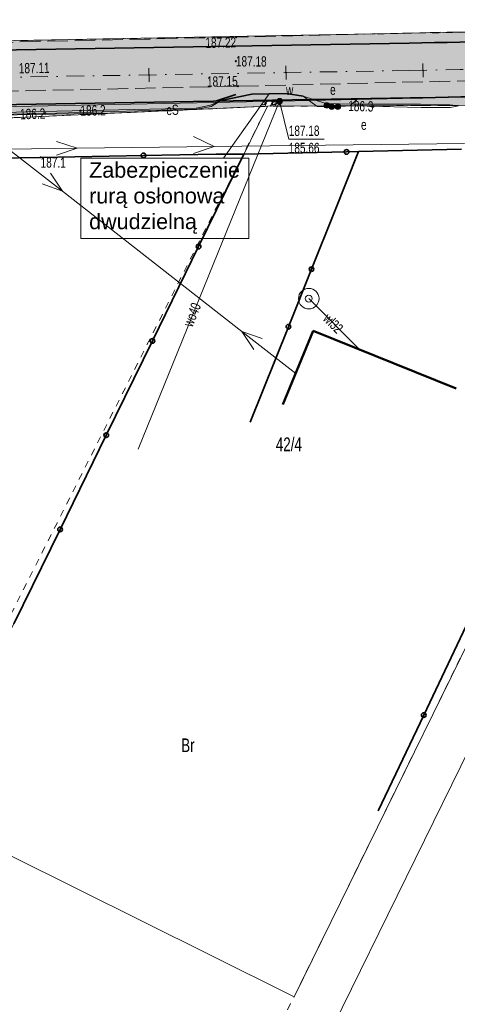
# Model space of a CAD drawing. Header units: millimetres. Extents: x 1024 to 29474, y -14562 to 6512.
# Tile 33 of 83: x 21220 to 21252, y 2990 to 3062. Entities that reach past the tile are written whole.
import ezdxf
from ezdxf.enums import TextEntityAlignment as Align

# ---------------------------------------------------------------- set-up
doc = ezdxf.new("R2010")
doc.units = ezdxf.units.MM
for name, pattern in [('2_OTKJ', [2, 1.5, -0.5]), ('3_EGBU_A', [0]), ('4_SUEP_A', [0]), ('4_SULO', [0]), ('4_SUTP_A', [0]), ('4_SUWP', [0]), ('DASHDOT', [25.4, 12.7, -6.35, 0, -6.35]), ('EGDE', [0]), ('EGKK', [2, 1.5, -0.5]), ('EGUG', [1, 0.5, -0.5])]:
    doc.linetypes.add(name, pattern=pattern)
for name, color, linetype, lineweight in [('D.O. Kilometraż', 250, 'Continuous', 20), ('D.O. Kr 15x30', 7, 'Continuous', 35), ('D.O. kresk jezdnia', 254, 'Continuous', 18), ('D.O. opornik 12x25', 1, 'Continuous', 35), ('D.O. oś pikieta', 250, 'DASHDOT', 20), ('D.O. Pobocze', 43, 'Continuous', 13), ('Dzialki', 7, 'EGDE', 18), ('EGBB_L_0', 7, '3_EGBU_A', 50), ('Kontury', 3, 'EGKK', 18), ('Numery_dzialek', 7, 'Continuous', 9), ('Numery_uzytkow', 3, 'Continuous', 9), ('OTK_L_0', 7, '2_OTKJ', 18), ('OTO_L_0', 7, 'Continuous', 35), ('OTR_T_0', 7, 'Continuous', 18), ('OTR_T_1', 7, 'Continuous', 18), ('SUE_E_T_3', 1, 'Continuous', 0), ('SUE_T_6', 1, 'Continuous', 18), ('SUEP_E_T_0', 1, 'Continuous', 0), ('SUEP_L_0', 1, '4_SUEP_A', 18), ('SUER_T_0', 1, 'Continuous', 18), ('SUL_L_1', 7, '4_SULO', 35), ('SUTP_L_0', 30, '4_SUTP_A', 18), ('SUTR_T_0', 30, 'Continuous', 18), ('SUW_E_T_2', 5, 'Continuous', 0), ('SUW_T_3', 5, 'Continuous', 18), ('SUW_T_5', 5, 'Continuous', 18), ('SUWP_E_T_0', 5, 'Continuous', 0), ('SUWP_L_0', 5, '4_SUWP', 18), ('SUWR_T_0', 5, 'Continuous', 18), ('Uzytki', 3, 'EGUG', 18)]:
    doc.layers.add(name, color=color, linetype=linetype, lineweight=lineweight)
doc.styles.get("Standard").update_dxf_attribs({"font": 'arial.ttf'})
pattern_1 = [(228.0128, (12153.590734, 0.762), (-6.0959986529, -6.8580010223), [0.10251643, -10.149145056]), (184.9697, (12153.522154, 0.6858), (9.14400080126, 0.76199337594), [0.175921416, -17.41621485]), (132.5104, (12153.346894, 0.67056), (7.61999292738, -8.3820066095), [0.124044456, -12.280416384]), (267.2737, (12153.049714, 0.48006), (0.76199696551, 15.24000022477), [0.160201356, -15.859931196]), (292.8337, (12153.042094, 0.32004), (-3.81000754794, 9.14399726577), [0.15709011, -15.551942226]), (357.2737, (12153.103054, 0.17526), (-15.24000022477, 0.76199696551), [0.160201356, -15.859931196]), (37.6942, (12153.263074, 0.16764), (-9.90600559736, -7.61999268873), [0.2118581, -20.97393494]), (72.2553, (12153.430714, 0.29718), (5.33400820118, 16.763997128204), [0.200015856, -19.8015766]), (121.4296, (12153.491674, 0.48768), (-6.09600627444, 9.90599621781), [0.1607439, -15.913663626]), (175.2364, (12153.407854, 0.62484), (8.3820007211, -0.7619935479), [0.183513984, -8.992181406]), (222.3974, (12153.224974, 0.64008), (-9.14400560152, -8.381993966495), [0.237323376, -23.49503175]), (138.8141, (12153.804094, 0.47244), (-5.33400224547, 4.57199795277), [0.08100136, -8.01916913]), (171.4692, (12153.743134, 0.52578), (9.90599869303, -1.52400602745), [0.154104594, -15.25639138]), (225, (12153.59073, 0.54864), (-1e-16, -0.762000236), [0.1077628, -0.969867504]), (203.1986, (12153.53739, 0.64008), (3.8099997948, 1.5240010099), [0.058032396, -5.74518663]), (291.8014, (12153.48405, 0.61722), (-0.7619999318, 2.286000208), [0.082069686, -4.021426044]), (30.9638, (12153.51453, 0.54102), (2.285998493, 1.5240018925), [0.1332959, -4.309889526]), (161.5651, (12153.62883, 0.6096), (1.524000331, -0.761998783), [0.09638614, -2.313269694]), (16.3895, (12153.042094, 0.61722), (7.62000167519, 2.28599444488), [0.1350264, -13.36764789]), (70.3462, (12153.171634, 0.65532), (-3.0479963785, -8.38200162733), [0.11327968, -11.214664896]), (293.1986, (12153.62883, 0.762), (-1.5240010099, 3.8099997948), [0.11606403, -5.687154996]), (343.6105, (12153.674554, 0.65532), (-7.62000167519, 2.28599444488), [0.1350264, -13.36764789]), (339.444, (12153.04209, 0.14478), (-3.81000140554, 1.5239969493), [0.13021056, -6.38032049]), (294.7751, (12153.164014, 0.09906), (-3.8099940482, 8.38200260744), [0.109101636, -10.801077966]), (66.8014, (12153.63645, 0), (1.5240010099, 3.8099997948), [0.11606403, -5.687154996]), (17.354, (12153.682174, 0.10668), (-9.90600153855, -3.04799581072), [0.12773482, -12.64571309]), (69.444, (12153.26307, 0), (-1.5239969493, -3.81000140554), [0.06510528, -6.44542577]), (101.3099, (12153.59073, 0), (-0.7619981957, 3.0480005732), [0.03885438, -3.8465981]), (165.9638, (12153.58311, 0.0381), (2.286000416, -0.7619985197), [0.15709011, -2.9847159]), (186.009, (12153.430714, 0.0762), (7.61999981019, 0.76199947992), [0.1455801, -14.412409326]), (303.6901, (12153.51453, 0.47244), (-0.762001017, 1.523999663), [0.109897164, -2.6375327]), (353.1572, (12153.575494, 0.381), (12.953999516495, -1.52400609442), [0.19186703, -18.994803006]), (60.9454, (12153.765994, 0.35814), (-3.0480000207, -5.33400029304), [0.07845247, -7.76681759]), (90, (12153.8041, 0.4267), (-0.762, 0.762), [0.04572, -0.71628]), (120.2564, (12153.415474, 0.09906), (3.04799610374, -5.33400187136), [0.10586009, -10.48018224]), (48.0128, (12153.362134, 0.1905), (6.0959986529, 6.8580010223), [0.205032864, -10.046628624]), (0, (12153.4993, 0.3429), (0.762, 0.762), [0.19812, -0.56388]), (325.3048, (12153.697414, 0.3429), (-7.61999562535, 5.3340065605), [0.12048287, -11.92779479]), (254.0546, (12153.79647, 0.27432), (-0.7619999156, -3.0480000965), [0.110948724, -5.436495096]), (207.646, (12153.765994, 0.16764), (-14.47799680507, -7.62000587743), [0.18064353, -17.88373919]), (175.4261, (12153.605974, 0.08382), (-9.90600042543, 0.761996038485), [0.19110884, -18.91975439])]

# ---------------------------------------------------------------- blocks, each defined once
blk = doc.blocks.new('2_OTRN')
at = {"linetype": 'Continuous'}
blk.add_circle((0, 0), 0.045, dxfattribs=at)
blk = doc.blocks.new('2_OTRS')
at = {"linetype": 'Continuous'}
blk.add_circle((0, 0), 0.045, dxfattribs=at)
blk = doc.blocks.new('4_SUEU')
at = {"linetype": 'Continuous'}
for radius in [0.2, 0.175, 0.15, 0.125, 0.1, 0.075, 0.05, 0.025, 0.00715]:
    blk.add_circle((0, 0), radius, dxfattribs=at)
blk = doc.blocks.new('4_SUPS')
at = {"linetype": 'Continuous'}
blk.add_circle((0, 0), 0.0625, dxfattribs=at)
blk = doc.blocks.new('4_SUWS')
at = {"linetype": 'Continuous'}
for radius in [0.75, 0.25]:
    blk.add_circle((0, 0), radius, dxfattribs=at)
blk = doc.blocks.new('4_SUWW')
at = {"linetype": 'Continuous'}
for radius in [0.2, 0.175, 0.15, 0.125, 0.1, 0.075, 0.05, 0.025, 0.00715]:
    blk.add_circle((0, 0), radius, dxfattribs=at)
blk = doc.blocks.new('Wykno-Rudnik')
at = {"layer": 'Dzialki'}
for p, q in [((5053.722, 3060.412), (5119.152, 3061.632)), ((5084.712, 3055.862), (5051.052, 3054.352)), ((5122.532, 3056.042), (5051.082, 2910.622)), ((5059.462, 3004.442), (5084.712, 3055.862)), ((5084.712, 3055.862), (5118.632, 3056.022)), ((5118.632, 3056.022), (5086.652, 2990.932)), ((5080.512, 2993.982), (5065.922, 3001.232)), ((5086.652, 2990.932), (5080.512, 2993.982))]:
    blk.add_line(p, q, dxfattribs=at)
at = {"layer": 'EGBB_L_0', "linetype": '3_EGBU_A'}
for p, q in [((5088.051, 3039.494), (5085.836, 3034.121)), ((5098.466, 3035.284), (5088.051, 3039.494))]:
    blk.add_line(p, q, dxfattribs=at)
at = {"layer": 'Kontury'}
for p, q in [((5084.712, 3055.862), (5051.052, 3054.352)), ((5118.632, 3056.022), (5084.712, 3055.862))]:
    blk.add_line(p, q, dxfattribs=at)
at = {"layer": 'OTK_L_0', "linetype": '2_OTKJ'}
for p, q in [((5115.31, 3061.673), (5082.412, 3060.902)), ((5034.652, 3059.852), (5082.412, 3060.902)), ((5082.542, 3057.322), (5115.302, 3058.098)), ((5082.542, 3057.322), (5034.812, 3056.302))]:
    blk.add_line(p, q, dxfattribs=at)
at = {"layer": 'OTO_L_0'}
for p, q in [((5082.982, 3052.362), (5090.48, 3052.533)), ((5089.601, 3048.175), (5091.357, 3052.553)), ((5090.48, 3052.533), (5091.357, 3052.553)), ((5091.357, 3052.553), (5098.855, 3052.724)), ((5064.272, 3052.063), (5068.154, 3052.135)), ((5068.154, 3052.135), (5075.653, 3052.274)), ((5075.653, 3052.274), (5080.972, 3052.372)), ((5082.982, 3052.362), (5079.682, 3045.627)), ((5080.972, 3052.372), (5082.982, 3052.362)), ((5087.92, 3043.982), (5089.601, 3048.175)), ((5079.682, 3045.627), (5076.314, 3038.753)), ((5086.239, 3039.79), (5087.92, 3043.982)), ((5083.448, 3032.829), (5086.239, 3039.79)), ((5076.314, 3038.753), (5072.946, 3031.879)), ((5072.946, 3031.879), (5069.578, 3025.005)), ((5069.578, 3025.005), (5066.21, 3018.132)), ((5099.427, 3018.445), (5096.108, 3011.471)), ((5096.108, 3011.471), (5092.79, 3004.497))]:
    blk.add_line(p, q, dxfattribs=at)
for centre in [(5090.48, 3052.533), (5075.653, 3052.274), (5079.682, 3045.627), (5087.92, 3043.982), (5086.239, 3039.79), (5076.314, 3038.753), (5072.946, 3031.879), (5069.578, 3025.005), (5096.108, 3011.471)]:
    blk.add_circle(centre, 0.17, dxfattribs=at)
at = {"layer": 'SUEP_L_0', "linetype": '4_SUEP_A'}
for p, q in [((5080.592, 3055.852), (5081.332, 3056.282)), ((5081.332, 3056.282), (5083.572, 3056.732)), ((5083.572, 3056.732), (5086.072, 3056.802)), ((5086.072, 3056.802), (5087.312, 3056.602)), ((5087.312, 3056.602), (5088.332, 3055.852)), ((5068.493, 3055.334), (5079.512, 3055.652)), ((5079.512, 3055.652), (5080.592, 3055.852)), ((5088.332, 3055.852), (5089.032, 3055.922)), ((5089.392, 3055.832), (5088.332, 3055.852)), ((5088.332, 3055.852), (5089.842, 3055.832)), ((5089.032, 3055.922), (5090.992, 3055.882)), ((5090.992, 3055.882), (5089.392, 3055.832)), ((5089.842, 3055.832), (5090.992, 3055.882)), ((5090.992, 3055.882), (5095.912, 3055.762)), ((5095.912, 3055.762), (5098.042, 3055.772)), ((5098.042, 3055.772), (5098.652, 3055.882)), ((5064.718, 3055.244), (5068.493, 3055.334)), ((5069.306, 3053.285), (5070.812, 3052.803)), ((5079.302, 3053.657), (5080.811, 3052.925)), ((5065.812, 3052.742), (5070.812, 3052.803)), ((5065.812, 3052.742), (5069.752, 3049.664)), ((5070.812, 3052.803), (5069.318, 3052.285)), ((5070.812, 3052.803), (5080.811, 3052.925)), ((5080.811, 3052.925), (5079.317, 3052.407)), ((5080.811, 3052.925), (5099.085, 3053.149)), ((5068.878, 3050.981), (5069.752, 3049.664)), ((5069.752, 3049.664), (5068.262, 3050.193)), ((5069.752, 3049.664), (5082.826, 3039.448)), ((5082.826, 3039.448), (5086.766, 3036.369)), ((5084.316, 3038.918), (5082.826, 3039.448)), ((5082.826, 3039.448), (5083.7, 3038.13))]:
    blk.add_line(p, q, dxfattribs=at)
at = {"layer": 'SUL_L_1', "linetype": '4_SULO'}
for p, q in [((5080.922, 3056.232), (5082.392, 3056.722)), ((5081.332, 3056.282), (5083.572, 3056.732)), ((5083.572, 3056.732), (5086.072, 3056.802)), ((5086.072, 3056.802), (5087.312, 3056.602))]:
    blk.add_line(p, q, dxfattribs=at)
at = {"layer": 'SUTP_L_0', "linetype": '4_SUTP_A'}
for p, q in [((5080.552, 3055.932), (5081.332, 3056.282)), ((5081.332, 3056.282), (5083.572, 3056.732)), ((5083.572, 3056.732), (5086.072, 3056.802)), ((5086.072, 3056.802), (5087.312, 3056.602)), ((5087.312, 3056.602), (5088.972, 3056.052)), ((5056.962, 3055.082), (5067.072, 3055.452)), ((5067.072, 3055.452), (5079.512, 3055.712)), ((5079.512, 3055.712), (5080.552, 3055.932)), ((5088.972, 3056.052), (5090.992, 3056.012)), ((5090.992, 3056.012), (5095.872, 3056.002)), ((5095.872, 3056.002), (5098.022, 3055.972)), ((5098.022, 3055.972), (5098.652, 3055.882))]:
    blk.add_line(p, q, dxfattribs=at)
at = {"layer": 'SUWP_L_0', "linetype": '4_SUWP'}
for p, q in [((5125.032, 3057.072), (5085.594, 3056.232)), ((5085.594, 3056.232), (5050.552, 3055.532)), ((5085.594, 3056.232), (5075.262, 3030.862)), ((5087.719, 3041.834), (5091.433, 3038.127))]:
    blk.add_line(p, q, dxfattribs=at)
at = {"layer": 'SUWR_T_0', "linetype": 'Continuous', "lineweight": 0}
for p, q in [((5085.594, 3056.232), (5086.259, 3053.451)), ((5086.259, 3053.451), (5088.838, 3053.451))]:
    blk.add_line(p, q, dxfattribs=at)
at = {"layer": 'Uzytki'}
for p, q in [((5053.722, 3060.412), (5119.152, 3061.632)), ((5051.052, 3054.352), (5084.712, 3055.862)), ((5084.712, 3055.862), (5058.492, 3003.992)), ((5118.632, 3056.022), (5084.712, 3055.862)), ((5086.652, 2990.932), (5118.632, 3056.022)), ((5076.142, 2970.402), (5086.652, 2990.932))]:
    blk.add_line(p, q, dxfattribs=at)
at = {"layer": 'OTR_T_0'}
for p in [(5082.412, 3060.902), (5082.402, 3059.142), (5082.542, 3057.322)]:
    blk.add_blockref('2_OTRS', p, dxfattribs=at)
at = {"layer": 'OTR_T_1'}
blk.add_blockref('2_OTRN', (5068.154, 3052.135), dxfattribs=at)
at = {"layer": 'SUE_T_6'}
for p in [(5089.032, 3055.922), (5089.392, 3055.832), (5089.842, 3055.832)]:
    blk.add_blockref('4_SUEU', p, dxfattribs=at)
at = {"layer": 'SUER_T_0'}
for p in [(5092.435, 3055.847), (5068.493, 3055.334)]:
    blk.add_blockref('4_SUPS', p, dxfattribs=at)
at = {"layer": 'SUTR_T_0'}
blk.add_blockref('4_SUPS', (5071.06, 3055.536), dxfattribs=at)
at = {"layer": 'SUW_T_3'}
blk.add_blockref('4_SUWS', (5087.719, 3041.834), dxfattribs=at)
at = {"layer": 'SUW_T_5'}
blk.add_blockref('4_SUWW', (5085.594, 3056.232), dxfattribs=at)
at = {"layer": 'SUWR_T_0'}
blk.add_blockref('4_SUPS', (5085.594, 3056.232), dxfattribs=at)
at = {"layer": 'Numery_dzialek', "width": 0.7}
blk.add_text('42/4', height=1, dxfattribs=at).set_placement((5085.315, 3031.713), align=Align.TOP_LEFT)
at = {"layer": 'Numery_uzytkow', "width": 0.7}
blk.add_text('Br', height=1, dxfattribs=at).set_placement((5078.412, 3009.772), align=Align.TOP_LEFT)
at = {"layer": 'OTR_T_0', "lineweight": 9, "width": 0.7}
blk.add_text('187.22', height=0.75, rotation=1.16232, dxfattribs=at).set_placement((5082.412, 3060.902), align=Align.TOP_RIGHT)
for s, rotation, p in [('187.11', 0.96693, (5066.561, 3058.63)), ('187.18', 359.63056, (5082.402, 3059.142))]:
    blk.add_text(s, height=0.75, rotation=rotation, dxfattribs=at).set_placement(p, align=Align.MIDDLE_LEFT)
blk.add_text('187.15', height=0.75, rotation=1.01414, dxfattribs=at).set_placement((5082.542, 3057.322), align=Align.RIGHT)
at = {"layer": 'OTR_T_1', "lineweight": 9, "width": 0.7}
blk.add_text('187.1', height=0.75, dxfattribs=at).set_placement((5068.154, 3052.135), align=Align.TOP_LEFT)
at = {"layer": 'SUE_E_T_3', "lineweight": 9, "width": 0.7}
blk.add_text('e', height=0.75, dxfattribs=at).set_placement((5089.274, 3056.692))
blk.add_text('e', height=0.75, dxfattribs=at).set_placement((5091.533, 3054.892), align=Align.TOP_LEFT)
at = {"layer": 'SUEP_E_T_0', "lineweight": 9, "width": 0.7}
blk.add_text('eS', height=0.75, rotation=1.65363, dxfattribs=at).set_placement((5077.778, 3055.602), align=Align.MIDDLE)
at = {"layer": 'SUER_T_0', "lineweight": 9, "width": 0.7}
for s, rotation, p in [('186.3', 358.60282, (5092.435, 3055.847)), ('186.2', 1.65363, (5068.493, 3055.334))]:
    blk.add_text(s, height=0.75, rotation=rotation, dxfattribs=at).set_placement(p, align=Align.MIDDLE_RIGHT)
at = {"layer": 'SUTR_T_0', "lineweight": 9, "width": 0.7}
blk.add_text('186.2', height=0.75, rotation=1.19732, dxfattribs=at).set_placement((5071.06, 3055.536), align=Align.MIDDLE_LEFT)
at = {"layer": 'SUW_E_T_2', "lineweight": 9, "width": 0.7}
blk.add_text('w', height=0.75, dxfattribs=at).set_placement((5086.06, 3056.674))
at = {"layer": 'SUWP_E_T_0', "lineweight": 9, "width": 0.7}
for s, rotation, p in [('wo40', 68.0669, (5079.208, 3040.661)), ('wl32', 315.05872, (5089.512, 3040.044))]:
    blk.add_text(s, height=0.75, rotation=rotation, dxfattribs=at).set_placement(p, align=Align.MIDDLE)
at = {"layer": 'SUWR_T_0', "lineweight": 9, "width": 0.7}
for s, p in [('187.18', (5086.259, 3054.451)), ('185.66', (5086.259, 3053.201))]:
    blk.add_text(s, height=0.75, dxfattribs=at).set_placement(p, align=Align.TOP_LEFT)

msp = doc.modelspace()

# ---------------------------------------------------------------- hatches: boundary and pattern name
at = {"layer": 'D.O. kresk jezdnia', "lineweight": 5, "ltscale": 0.3}
h = msp.add_hatch(color=256, dxfattribs=at)
h.dxf.hatch_style = 2
h.paths.add_polyline_path([(21652.328, 3055.81), (21656.164, 3048.705, -0.055516), (21662.386, 3033.312), (21666.343, 3019.191, -0.012912), (21670.769, 3001.668), (21674.838, 2983.607), (21676.888, 2983.607), (21672.72, 3002.107, 0.012912), (21668.269, 3019.731), (21664.312, 3033.851, 0.055516), (21657.924, 3049.656), (21654.075, 3056.784)])
h.paths.add_polyline_path([(21650.581, 3054.835), (21654.404, 3047.755, -0.055516), (21660.46, 3032.772), (21664.417, 3018.652, -0.012912), (21668.818, 3001.228), (21672.788, 2983.607), (21674.838, 2983.607), (21670.769, 3001.668, 0.012912), (21666.343, 3019.191), (21662.386, 3033.312, 0.055516), (21656.164, 3048.705), (21652.328, 3055.81)])
h.paths.add_polyline_path([(21562.423, 3071.9), (21563.731, 3069.924), (21628.689, 3071.123, -0.285927), (21651.38, 3057.566), (21652.328, 3055.81), (21654.075, 3056.784), (21653.149, 3058.499), (21653.14, 3058.516), (21653.149, 3058.499, 0.285725), (21628.652, 3073.122)])
h.paths.add_polyline_path([(21563.731, 3069.924), (21565.039, 3067.947), (21628.726, 3069.123, -0.285927), (21649.601, 3056.651), (21649.62, 3056.616), (21650.581, 3054.835), (21652.328, 3055.81), (21651.38, 3057.566, 0.285927), (21628.689, 3071.123)])
h.paths.add_polyline_path([(21290.145, 3061.719), (21291.224, 3059.757), (21378.487, 3062.951, 0.00767), (21393.807, 3063.747), (21416.946, 3065.306, -0.002312), (21426.175, 3065.884), (21426.679, 3067.917, 0.002467), (21416.812, 3067.301), (21393.672, 3065.742, -0.00767), (21378.414, 3064.949)])
h.paths.add_polyline_path([(21291.224, 3059.757), (21292.303, 3057.795), (21378.561, 3060.952, 0.00767), (21393.941, 3061.751), (21417.081, 3063.31, -0.002156), (21425.672, 3063.852), (21426.175, 3065.884, 0.002312), (21416.946, 3065.306), (21393.807, 3063.747, -0.00767), (21378.487, 3062.951)])
h.paths.add_polyline_path([(21426.679, 3067.917), (21426.175, 3065.884, -0.006897), (21453.736, 3067.104), (21501.657, 3068.563, -0.002993), (21537.56, 3069.44), (21563.731, 3069.924), (21562.423, 3071.9), (21537.523, 3071.44, 0.002993), (21501.596, 3070.562), (21453.675, 3069.103, 0.006742)])
h.paths.add_polyline_path([(21518.603, 3071.198), (21517.477, 3071.169), (21517.528, 3069.166), (21518.654, 3069.195)])
h.paths.add_polyline_path([(21426.175, 3065.884), (21425.672, 3063.852, -0.007053), (21453.797, 3065.105), (21501.718, 3066.564, -0.002993), (21537.597, 3067.441), (21565.039, 3067.947), (21563.731, 3069.924), (21537.56, 3069.44, 0.002993), (21501.657, 3068.563), (21453.736, 3067.104, 0.006897)])
h.paths.add_polyline_path([(21144.258, 3056.716), (21142.975, 3054.694), (21248.153, 3056.471, 0.004925), (21277.729, 3057.262), (21292.303, 3057.795), (21291.224, 3059.757), (21277.656, 3059.26, -0.004925), (21248.119, 3058.47)])
h.paths.add_polyline_path([(21249.436, 3058.876), (21248.498, 3058.86), (21248.511, 3058.116), (21249.448, 3058.131)])
h.paths.add_polyline_path([(21249.436, 3058.876), (21248.498, 3058.86), (21248.511, 3058.116), (21249.448, 3058.131)])
h.paths.add_polyline_path([(21145.541, 3058.738), (21144.258, 3056.716), (21248.119, 3058.47, 0.004925), (21277.656, 3059.26), (21291.224, 3059.757), (21290.145, 3061.719), (21277.583, 3061.259, -0.004925), (21248.085, 3060.47)])
h.paths.add_polyline_path([(21672.788, 2983.607), (21674.303, 2976.879, 0.00629), (21678.22, 2961.146), (21681.726, 2947.432), (21683.604, 2940.082), (21686.448, 2940.821), (21680.303, 2961.71, -0.016129), (21676.254, 2977.319), (21674.838, 2983.607)])
h.paths.add_polyline_path([(21674.838, 2983.607), (21676.254, 2977.319, 0.016129), (21680.303, 2961.71), (21686.448, 2940.821), (21688.609, 2941.382), (21685.563, 2950.917), (21682.222, 2962.275, -0.016129), (21678.205, 2977.758), (21676.888, 2983.607)])
h.paths.add_polyline_path([(20999.059, 3057.638), (21076.273, 3055.945, 0.009703), (21095.677, 3055.896), (21144.258, 3056.716), (21145.541, 3058.738), (21095.643, 3057.896, -0.009703), (21076.317, 3057.945), (20999.882, 3059.621)])
h.paths.add_polyline_path([(20998.237, 3055.656), (21076.229, 3053.945, 0.009703), (21095.711, 3053.896), (21142.975, 3054.694), (21144.258, 3056.716), (21095.677, 3055.896, -0.009703), (21076.273, 3055.945), (20999.059, 3057.638)])
h.paths.add_polyline_path([(20871.971, 3057.141, 0.006872), (20881.644, 3056.941), (20943.823, 3056.511, -0.003753), (20988.818, 3055.862), (20998.237, 3055.656), (20999.059, 3057.638), (20988.862, 3057.862, 0.003753), (20943.836, 3058.511), (20881.658, 3058.941, -0.006268), (20872.885, 3059.112)])
h.paths.add_polyline_path([(20872.885, 3059.112, 0.006268), (20881.658, 3058.941), (20943.836, 3058.511, -0.003753), (20988.862, 3057.862), (20999.059, 3057.638), (20999.882, 3059.621), (20988.906, 3059.861, 0.003753), (20943.85, 3060.511), (20881.672, 3060.941, -0.005656), (20873.801, 3061.085)])
h.paths.add_polyline_path([(20982.331, 3057.615), (20983.269, 3057.596), (20983.284, 3058.34), (20982.346, 3058.359)])
h.paths.add_polyline_path([(20982.331, 3057.615), (20983.269, 3057.596), (20983.284, 3058.34), (20982.346, 3058.359)])
edge = h.paths.add_edge_path()
edge.add_line((20848.394, 3062.767), (20785.87, 3069.213))
edge.add_line((20785.87, 3069.213), (20785.665, 3067.223))
edge.add_line((20785.665, 3067.223), (20848.189, 3060.778))
edge.add_arc((20884.078, 3408.933), 350, -95.88551, -91.83268)
edge.add_line((20872.885, 3059.112), (20873.801, 3061.085))
edge.add_arc((20884.078, 3408.933), 348, 264.11449, 268.30758, ccw=False)
edge = h.paths.add_edge_path()
edge.add_line((20848.189, 3060.778), (20785.665, 3067.223))
edge.add_line((20785.665, 3067.223), (20785.46, 3065.234))
edge.add_line((20785.46, 3065.234), (20847.984, 3058.788))
edge.add_arc((20884.078, 3408.933), 352, -95.88551, -91.9712)
edge.add_line((20871.971, 3057.141), (20872.885, 3059.112))
edge.add_arc((20884.078, 3408.933), 350, 264.11449, 268.16732, ccw=False)
at = {"layer": 'D.O. Pobocze'}
h = msp.add_hatch(dxfattribs=at)
h.set_pattern_fill('GRAVL1', color=256, scale=0.03, style=2)
h.set_pattern_definition(pattern_1)
h.paths.add_polyline_path([(21295.59, 3062.496), (21295.59, 3061.918), (21378.414, 3064.949, 0.00767), (21393.672, 3065.742), (21416.812, 3067.301, -0.000869), (21420.288, 3067.529), (21420.288, 3068.281, 0.000881), (21416.761, 3068.049), (21393.622, 3066.491, -0.000109), (21393.406, 3066.476), (21385.904, 3065.832)])
h.paths.add_polyline_path([(21301.169, 3058.119), (21300.427, 3057.342), (21358.487, 3059.467), (21385.924, 3060.732), (21407.356, 3061.903), (21417.131, 3062.562, -0.000793), (21420.288, 3062.769), (21420.288, 3063.521, 0.000805), (21417.081, 3063.31), (21393.941, 3061.751, -0.00767), (21378.561, 3060.952)])
h.paths.add_polyline_path([(21420.288, 3063.521), (21420.288, 3062.769, -0.008416), (21453.82, 3064.355), (21501.74, 3065.814, -0.002758), (21534.798, 3066.638), (21534.798, 3067.388, 0.002759), (21501.718, 3066.564), (21453.797, 3065.105, 0.008404)])
h.paths.add_polyline_path([(21420.288, 3068.281), (21420.288, 3067.529, -0.00834), (21453.675, 3069.103), (21501.596, 3070.562, -0.002766), (21534.798, 3071.389), (21534.798, 3072.139, 0.002767), (21501.573, 3071.311), (21453.652, 3069.853, 0.008328)])
h.paths.add_polyline_path([(21213.759, 3059.892), (21248.085, 3060.47, 0.004925), (21277.583, 3061.259), (21295.59, 3061.918), (21295.59, 3062.496), (21272.194, 3061.632), (21212.751, 3060.524), (21211.751, 3060.507), (21212.751, 3060.524)])
h.paths.add_polyline_path([(21641.516, 3070.129, -0.084264), (21648.744, 3064.704, 0.309606), (21652.119, 3064.386), (21651.685, 3065.005, -0.295054), (21649.255, 3065.255, 0.082631), (21641.977, 3070.734, -0.174287), (21640.889, 3073.396), (21640.135, 3073.579, 0.192709)])
h.paths.add_polyline_path([(21534.798, 3067.388), (21534.798, 3066.638, -0.000235), (21537.611, 3066.691), (21595.525, 3067.76), (21595.052, 3068.501), (21537.597, 3067.441, 0.000233)])
h.paths.add_polyline_path([(21534.798, 3072.139), (21534.798, 3071.389, -0.000227), (21537.523, 3071.44), (21592.53, 3072.455), (21592.056, 3073.197), (21537.509, 3072.19, 0.000226)])
h.paths.add_polyline_path([(21592.056, 3073.197), (21592.53, 3072.455), (21628.652, 3073.122, -0.047012), (21633.704, 3072.74, 0.289665), (21636.454, 3074.389), (21635.568, 3074.379, -0.23502), (21633.772, 3073.489, 0.046479), (21628.638, 3073.872)])
h = msp.add_hatch(dxfattribs=at)
h.set_pattern_fill('GRAVL1', color=256, scale=0.03, style=2)
h.set_pattern_definition([(228.0128, (12153.590734, 0.762), (-6.0959986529, -6.8580010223), [0.10251643, -10.149145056]), (184.9697, (12153.522154, 0.6858), (9.14400080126, 0.76199337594), [0.175921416, -17.41621485]), (132.5104, (12153.346894, 0.67056), (7.61999292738, -8.3820066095), [0.124044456, -12.280416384]), (267.2737, (12153.049714, 0.48006), (0.76199696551, 15.24000022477), [0.160201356, -15.859931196]), (292.8337, (12153.042094, 0.32004), (-3.81000754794, 9.14399726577), [0.15709011, -15.551942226]), (357.2737, (12153.103054, 0.17526), (-15.24000022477, 0.76199696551), [0.160201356, -15.859931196]), (37.6942, (12153.263074, 0.16764), (-9.90600559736, -7.61999268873), [0.2118581, -20.97393494]), (72.2553, (12153.430714, 0.29718), (5.33400820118, 16.763997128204), [0.200015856, -19.8015766]), (121.4296, (12153.491674, 0.48768), (-6.09600627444, 9.90599621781), [0.1607439, -15.913663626]), (175.2364, (12153.407854, 0.62484), (8.3820007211, -0.7619935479), [0.183513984, -8.992181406]), (222.3974, (12153.224974, 0.64008), (-9.14400560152, -8.381993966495), [0.237323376, -23.49503175]), (138.8141, (12153.804094, 0.47244), (-5.33400224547, 4.57199795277), [0.08100136, -8.01916913]), (171.4692, (12153.743134, 0.52578), (9.90599869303, -1.52400602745), [0.154104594, -15.25639138]), (225, (12153.59073, 0.54864), (-1e-16, -0.762000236), [0.1077628, -0.969867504]), (203.1986, (12153.53739, 0.64008), (3.8099997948, 1.5240010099), [0.058032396, -5.74518663]), (291.8014, (12153.48405, 0.61722), (-0.7619999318, 2.286000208), [0.082069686, -4.021426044]), (30.9638, (12153.51453, 0.54102), (2.285998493, 1.5240018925), [0.1332959, -4.309889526]), (161.5651, (12153.62883, 0.6096), (1.524000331, -0.761998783), [0.09638614, -2.313269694]), (16.3895, (12153.042094, 0.61722), (7.62000167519, 2.28599444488), [0.1350264, -13.36764789]), (70.3462, (12153.171634, 0.65532), (-3.0479963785, -8.38200162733), [0.11327968, -11.214664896]), (293.1986, (12153.62883, 0.762), (-1.5240010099, 3.8099997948), [0.11606403, -5.687154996]), (343.6105, (12153.674554, 0.65532), (-7.62000167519, 2.28599444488), [0.1350264, -13.36764789]), (339.444, (12153.04209, 0.14478), (-3.81000140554, 1.5239969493), [0.13021056, -6.38032049]), (294.7751, (12153.164014, 0.09906), (-3.8099940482, 8.38200260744), [0.109101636, -10.801077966]), (66.8014, (12153.63645, 0), (1.5240010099, 3.8099997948), [0.11606403, -5.687154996]), (17.354, (12153.682174, 0.10668), (-9.90600153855, -3.04799581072), [0.12773482, -12.64571309]), (69.444, (12153.26307, 0), (-1.5239969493, -3.81000140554), [0.06510528, -6.44542577]), (101.3099, (12153.59073, 0), (-0.7619981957, 3.0480005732), [0.03885438, -3.8465981]), (165.9638, (12153.58311, 0.0381), (2.286000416, -0.7619985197), [0.15709011, -2.9847159]), (186.009, (12153.430714, 0.0762), (7.61999981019, 0.76199947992), [0.1455801, -14.412409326]), (303.6901, (12153.51453, 0.47244), (-0.762001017, 1.523999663), [0.109897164, -2.6375327]), (353.1572, (12153.575494, 0.381), (12.953999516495, -1.52400609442), [0.19186703, -18.994803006]), (60.9454, (12153.765994, 0.35814), (-3.0480000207, -5.33400029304), [0.07845247, -7.76681759]), (90, (12153.8041, 0.4267), (-0.762, 0.762), [0.04572, -0.71628]), (120.2564, (12153.415474, 0.09906), (3.04799610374, -5.33400187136), [0.10586009, -10.48018224]), (48.0128, (12153.362134, 0.1905), (6.0959986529, 6.8580010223), [0.205032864, -10.046628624]), (0, (12153.4993, 0.3429), (0.762, 0.762), [0.19812, -0.56388]), (325.3048, (12153.697414, 0.3429), (-7.61999562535, 5.3340065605), [0.12048287, -11.92779479]), (254.0546, (12153.79647, 0.27432), (-0.7619999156, -3.0480000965), [0.110948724, -5.436495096]), (207.646, (12153.765994, 0.16764), (-14.47799680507, -7.62000587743), [0.18064353, -17.88373919]), (175.4261, (12153.605974, 0.08382), (-9.90600042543, 0.761996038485), [0.19110884, -18.91975439])])
h.paths.add_polyline_path([(21671.75, 2984.801), (21672.937, 2979.529), (21673.834, 2978.963), (21672.317, 2985.697)])
h.paths.add_polyline_path([(20780.922, 3065.69), (20781.591, 3064.876), (20787.074, 3064.313), (20787.897, 3064.982), (20786.891, 3065.086), (20785.46, 3065.234), (20782.231, 3065.566, 0.004505)])
h.paths.add_polyline_path([(21002.791, 3054.806), (21008.002, 3054.691), (21008.769, 3055.425), (21001.988, 3055.574)])
h.paths.add_polyline_path([(21153.803, 3054.877), (21154.566, 3054.14), (21160.738, 3054.244), (21161.476, 3055.007)])
h.paths.add_polyline_path([(20866.984, 3061.353, 0.005017), (20873.962, 3061.08), (20873.237, 3061.852), (20867.763, 3062.066)])
h.paths.add_polyline_path([(21171.153, 3055.17), (21178.152, 3055.289), (21177.415, 3054.526), (21171.915, 3054.433), (21171.153, 3055.17), (21171.152, 3055.171)])
h.paths.add_polyline_path([(21270.642, 3057.019), (21270.642, 3057.019), (21270.642, 3057.019), (21271.416, 3056.293), (21275.811, 3056.442), (21276.534, 3057.218), (21270.654, 3057.019, -0.000002)])
h.paths.add_polyline_path([(20928.058, 3055.87), (20933.525, 3055.832), (20934.28, 3056.577), (20927.313, 3056.625)])
h.paths.add_polyline_path([(21039.886, 3053.992), (21045.52, 3053.869), (21046.287, 3054.602), (21039.152, 3054.759)])
h.paths.add_polyline_path([(21080.312, 3053.122), (21085.789, 3053.077), (21086.542, 3053.825), (21086.542, 3053.826), (21080.563, 3053.869, -0.000495), (21079.569, 3053.883), (21080.312, 3053.122)])
h.paths.add_polyline_path([(21181.413, 3055.344), (21182.175, 3054.606), (21187.696, 3054.7), (21188.433, 3055.462), (21188.434, 3055.462)])
h.paths.add_polyline_path([(21138.929, 3054.626), (21139.676, 3053.889), (21145.202, 3053.982), (21145.942, 3054.745)])
h.paths.add_polyline_path([(21203.478, 3055.716), (21204.241, 3054.979), (21209.74, 3055.072), (21210.477, 3055.834)])
h.paths.add_polyline_path([(21064.466, 3058.204), (21071.463, 3058.051), (21070.73, 3058.817), (21065.224, 3058.938)])
h.paths.add_polyline_path([(20935.071, 3056.572), (20935.815, 3055.817), (20941.271, 3055.779), (20942.026, 3056.524)])
h.paths.add_polyline_path([(21294.128, 3057.862), (21294.905, 3057.14), (21300.427, 3057.342), (21301.169, 3058.119)])
h.paths.add_polyline_path([(21276.73, 3057.225, 0.000166), (21277.729, 3057.262), (21282.472, 3057.435), (21283.715, 3057.481), (21283.051, 3056.706), (21277.511, 3056.503)])
h.paths.add_polyline_path([(21014.755, 3059.295), (21014.754, 3059.294), (21014.755, 3059.295), (21021.744, 3059.141), (21021.013, 3059.907), (21015.542, 3060.027)])
h.paths.add_polyline_path([(20965.942, 3056.277, -0.000543), (20972.448, 3056.177), (20971.695, 3055.455, -0.000014), (20966.695, 3055.556), (20965.942, 3056.277), (20965.937, 3056.281)])
h.paths.add_polyline_path([(21105.641, 3054.064), (21106.403, 3053.327), (21111.889, 3053.419), (21112.625, 3054.182), (21105.641, 3054.064), (21105.638, 3054.067)])
h.paths.add_polyline_path([(20915.68, 3060.706), (20922.316, 3060.66), (20921.571, 3061.415), (20916.435, 3061.451)])
h.paths.add_polyline_path([(21082.26, 3057.85, 0.003202), (21088.639, 3057.827), (21088.274, 3058.191), (21088.25, 3058.215), (21086.85, 3058.593), (21082.998, 3058.593)])
h.paths.add_polyline_path([(21173.947, 3059.218), (21180.515, 3059.329), (21179.923, 3059.903), (21174.511, 3059.802)])
h.paths.add_polyline_path([(21192.018, 3059.523), (21198.469, 3059.632), (21198.469, 3059.632), (21197.821, 3060.243), (21192.618, 3060.144)])
h.paths.add_polyline_path([(21238.302, 3056.304), (21238.754, 3055.867), (21243.774, 3055.891), (21244.307, 3056.406)])
h.paths.add_polyline_path([(20940.195, 3060.536), (20943.85, 3060.511, -0.000198), (20946.229, 3060.494), (20945.745, 3060.982), (20945.745, 3060.982), (20945.495, 3060.987), (20940.745, 3061.079)])
h.paths.add_polyline_path([(21138.153, 3058.614), (21144.171, 3058.715), (21144.17, 3058.716), (21143.645, 3059.224), (21138.644, 3059.131)])
h.paths.add_polyline_path([(21108.698, 3058.577), (21108.245, 3058.109), (21108.245, 3058.108), (21108.245, 3058.109), (21114.154, 3058.208), (21113.678, 3058.669), (21112.794, 3058.652)])
h.paths.add_polyline_path([(20934.28, 3056.577), (20933.525, 3055.832), (20935.815, 3055.817), (20935.071, 3056.572)])
h = msp.add_hatch(dxfattribs=at)
h.set_pattern_fill('GRAVL1', color=256, scale=0.03, style=2)
h.set_pattern_definition([(228.0128, (12153.590734, 0.762), (-6.0959986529, -6.8580010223), [0.10251643, -10.149145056]), (184.9697, (12153.522154, 0.6858), (9.14400080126, 0.76199337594), [0.175921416, -17.41621485]), (132.5104, (12153.346894, 0.67056), (7.61999292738, -8.3820066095), [0.124044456, -12.280416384]), (267.2737, (12153.049714, 0.48006), (0.76199696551, 15.24000022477), [0.160201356, -15.859931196]), (292.8337, (12153.042094, 0.32004), (-3.81000754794, 9.14399726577), [0.15709011, -15.551942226]), (357.2737, (12153.103054, 0.17526), (-15.24000022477, 0.76199696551), [0.160201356, -15.859931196]), (37.6942, (12153.263074, 0.16764), (-9.90600559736, -7.61999268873), [0.2118581, -20.97393494]), (72.2553, (12153.430714, 0.29718), (5.33400820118, 16.7639971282), [0.200015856, -19.8015766]), (121.4296, (12153.491674, 0.48768), (-6.09600627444, 9.90599621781), [0.1607439, -15.913663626]), (175.2364, (12153.407854, 0.62484), (8.3820007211, -0.7619935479), [0.183513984, -8.992181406]), (222.3974, (12153.224974, 0.64008), (-9.14400560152, -8.381993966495), [0.237323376, -23.49503175]), (138.8141, (12153.804094, 0.47244), (-5.33400224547, 4.57199795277), [0.08100136, -8.01916913]), (171.4692, (12153.743134, 0.52578), (9.90599869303, -1.52400602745), [0.154104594, -15.25639138]), (225, (12153.59073, 0.54864), (-2e-16, -0.762000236), [0.1077628, -0.969867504]), (203.1986, (12153.53739, 0.64008), (3.8099997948, 1.5240010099), [0.058032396, -5.74518663]), (291.8014, (12153.48405, 0.61722), (-0.7619999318, 2.286000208), [0.082069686, -4.021426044]), (30.9638, (12153.51453, 0.54102), (2.285998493, 1.5240018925), [0.1332959, -4.309889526]), (161.5651, (12153.62883, 0.6096), (1.524000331, -0.761998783), [0.09638614, -2.313269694]), (16.3895, (12153.042094, 0.61722), (7.62000167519, 2.28599444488), [0.1350264, -13.36764789]), (70.3462, (12153.171634, 0.65532), (-3.0479963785, -8.38200162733), [0.11327968, -11.214664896]), (293.1986, (12153.62883, 0.762), (-1.5240010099, 3.8099997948), [0.11606403, -5.687154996]), (343.6105, (12153.674554, 0.65532), (-7.62000167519, 2.28599444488), [0.1350264, -13.36764789]), (339.444, (12153.04209, 0.14478), (-3.81000140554, 1.5239969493), [0.13021056, -6.38032049]), (294.7751, (12153.164014, 0.09906), (-3.8099940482, 8.38200260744), [0.109101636, -10.801077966]), (66.8014, (12153.63645, 0), (1.5240010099, 3.8099997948), [0.11606403, -5.687154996]), (17.354, (12153.682174, 0.10668), (-9.90600153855, -3.04799581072), [0.12773482, -12.64571309]), (69.444, (12153.26307, 0), (-1.5239969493, -3.81000140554), [0.06510528, -6.44542577]), (101.3099, (12153.59073, 0), (-0.7619981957, 3.0480005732), [0.03885438, -3.8465981]), (165.9638, (12153.58311, 0.0381), (2.286000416, -0.7619985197), [0.15709011, -2.9847159]), (186.009, (12153.430714, 0.0762), (7.61999981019, 0.76199947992), [0.1455801, -14.412409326]), (303.6901, (12153.51453, 0.47244), (-0.762001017, 1.523999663), [0.109897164, -2.6375327]), (353.1572, (12153.575494, 0.381), (12.95399951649, -1.52400609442), [0.19186703, -18.994803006]), (60.9454, (12153.765994, 0.35814), (-3.0480000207, -5.33400029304), [0.07845247, -7.76681759]), (90, (12153.8041, 0.4267), (-0.762, 0.762), [0.04572, -0.71628]), (120.2564, (12153.415474, 0.09906), (3.04799610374, -5.33400187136), [0.10586009, -10.48018224]), (48.0128, (12153.362134, 0.1905), (6.0959986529, 6.8580010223), [0.205032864, -10.046628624]), (0, (12153.4993, 0.3429), (0.762, 0.762), [0.19812, -0.56388]), (325.3048, (12153.697414, 0.3429), (-7.61999562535, 5.3340065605), [0.12048287, -11.92779479]), (254.0546, (12153.79647, 0.27432), (-0.7619999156, -3.0480000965), [0.110948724, -5.436495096]), (207.646, (12153.765994, 0.16764), (-14.47799680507, -7.62000587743), [0.18064353, -17.88373919]), (175.4261, (12153.605974, 0.08382), (-9.90600042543, 0.76199603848), [0.19110884, -18.91975439])])
h.paths.add_polyline_path([(21124.694, 3054.386), (21125.569, 3053.65), (21111.889, 3053.419), (21112.623, 3054.18), (21105.643, 3054.062), (21106.403, 3053.327), (21095.724, 3053.146, -0.00494), (21085.789, 3053.077), (21086.542, 3053.825, 0.004567), (21095.711, 3053.896)])
h.paths.add_polyline_path([(21210.477, 3055.834), (21209.74, 3055.072), (21226.408, 3055.353), (21237.205, 3055.838), (21237.527, 3056.291)])
h.paths.add_polyline_path([(21244.307, 3056.406), (21248.153, 3056.471, 0.003744), (21270.642, 3057.019), (21271.416, 3056.293, -0.001899), (21260.003, 3055.967), (21254.714, 3055.942), (21243.774, 3055.891)])
h.paths.add_polyline_path([(21187.696, 3054.7), (21188.433, 3055.462), (21188.434, 3055.462), (21203.478, 3055.716), (21204.241, 3054.979)])
h.paths.add_polyline_path([(21124.694, 3054.386), (21125.569, 3053.65), (21139.676, 3053.889), (21138.929, 3054.626)])
h.paths.add_polyline_path([(21283.715, 3057.481), (21283.051, 3056.706), (21294.905, 3057.14), (21294.128, 3057.862)])
h.paths.add_polyline_path([(21160.738, 3054.244), (21161.473, 3055.004), (21161.476, 3055.007), (21171.153, 3055.17), (21171.915, 3054.433)])
h.paths.add_polyline_path([(21145.942, 3054.745), (21145.202, 3053.982), (21154.566, 3054.14), (21153.803, 3054.877)])
h.paths.add_polyline_path([(21177.415, 3054.526), (21178.151, 3055.288), (21178.152, 3055.289), (21181.413, 3055.344), (21182.175, 3054.606)])
h.paths.add_polyline_path([(21276.534, 3057.218, 0.000033), (21276.73, 3057.225), (21277.511, 3056.503, -0.000283), (21275.811, 3056.442)])
h = msp.add_hatch(dxfattribs=at)
h.set_pattern_fill('GRAVL1', color=256, scale=0.03, style=2)
h.set_pattern_definition(pattern_1)
h.paths.add_polyline_path([(21237.527, 3056.291), (21237.205, 3055.838), (21237.754, 3055.862), (21238.754, 3055.867), (21238.302, 3056.304)])

# ---------------------------------------------------------------- linework, layer by layer
at = {"layer": 'D.O. Kilometraż', "ltscale": 0.3}
msp.add_line((21237.864, 3056.767), (21234.53, 3052.069), dxfattribs=at)
msp.add_lwpolyline([(21224.118, 3052.069), (21236.39, 3052.069), (21236.39, 3046.221), (21224.118, 3046.221)], close=True, dxfattribs=at)
at = {"layer": 'D.O. Kr 15x30'}
for p, q in [((21248.085, 3060.47), (21095.643, 3057.896)), ((21248.153, 3056.471), (21095.711, 3053.896))]:
    msp.add_line(p, q, dxfattribs=at)
for radius in [1498, 1502]:
    msp.add_arc((21222.792, 4558.257), radius, 270.967448, 272.096101, dxfattribs=at)
at = {"layer": 'D.O. opornik 12x25'}
for p in [(21239.093, 3058.318), (21249.092, 3058.49), (21229.095, 3058.149)]:
    msp.add_point(p, dxfattribs=at)
at = {"layer": 'D.O. oś pikieta', "color": 0, "ltscale": 0.1}
for p, q in [((21249.078, 3058.99), (21249.106, 3057.99)), ((21229.081, 3058.649), (21229.109, 3057.649)), ((21239.079, 3058.818), (21239.107, 3057.818))]:
    msp.add_line(p, q, dxfattribs=at)
at = {"layer": 'D.O. oś pikieta', "ltscale": 0.1}
msp.add_line((21248.119, 3058.47), (21095.677, 3055.896), dxfattribs=at)
msp.add_arc((21222.792, 4558.257), 1500, 270.967448, 272.096101, dxfattribs=at)
at = {"layer": 'D.O. Pobocze'}
for p, q in [((21272.194, 3061.632), (21206.764, 3060.412)), ((21238.754, 3055.867), (21238.302, 3056.304)), ((21243.774, 3055.891), (21244.307, 3056.406)), ((21237.754, 3055.862), (21226.408, 3055.353)), ((21254.714, 3055.942), (21237.754, 3055.862)), ((21238.754, 3055.867), (21242.754, 3055.886)), ((21242.774, 3055.886), (21243.774, 3055.891)), ((21226.408, 3055.353), (21209.74, 3055.072))]:
    msp.add_line(p, q, dxfattribs=at)

# ---------------------------------------------------------------- block references
msp.add_blockref('Wykno-Rudnik', (16153.042, 0))

# ---------------------------------------------------------------- texts
at = {"layer": 'D.O. Kilometraż', "ltscale": 0.3, "insert": (21224.733, 3051.774), "char_height": 1.125, "width": 11.55804, "attachment_point": 1, "rotation": 0.02286}
msp.add_mtext('Zabezpieczenie rurą osłonowa dwudzielną', dxfattribs=at)

doc.saveas('drawing.dxf')
